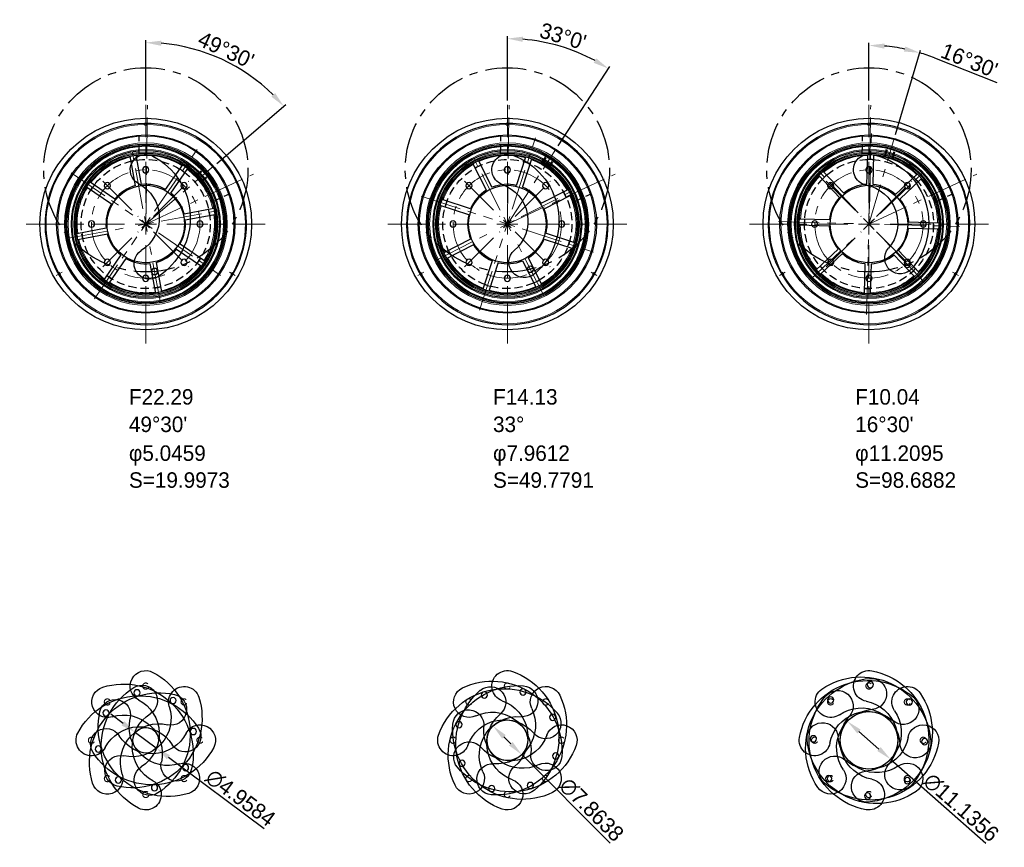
# Model space of a CAD drawing. Header units: millimetres. Extents: x -843 to 0, y -321 to 328.
# Tile 3 of 6: x -634 to -444, y -321 to -160. Entities that reach past the tile are written whole.
import ezdxf

# ---------------------------------------------------------------- set-up
doc = ezdxf.new("R2010")
doc.units = ezdxf.units.MM
doc.header["$LTSCALE"] = 0.25
doc.linetypes.add('CENTER', pattern=[50.8, 31.75, -6.35, 6.35, -6.35])
doc.linetypes.add('HIDDEN', pattern=[9.525, 6.35, -3.175])
for name, color, linetype, lineweight in [('01_中心線', 1, 'CENTER', 20), ('03_寸法・文字', 2, 'Continuous', 20), ('THV20-80-M6_絞りﾊﾞｰﾚﾙ', 7, 'Continuous', 30), ('THV20-80-M8_絞り菊座ﾘﾝｸﾞ', 30, 'Continuous', 30), ('画層1', 7, 'Continuous', 30), ('絞り羽根', 4, 'Continuous', 30)]:
    doc.layers.add(name, color=color, linetype=linetype, lineweight=lineweight)
doc.styles.add('VS Standard', font='txt', dxfattribs={"height": 3})
doc.dimstyles.new('VS Standard x1', dxfattribs={"dimtxt": 3, "dimasz": 3, "dimexe": 0.5, "dimexo": 0.8, "dimgap": 0.5, "dimtad": 3, "dimrnd": 0.0001, "dimzin": 9, "dimdsep": 46, "dimtxsty": 'VS Standard', "dimcen": 0, "dimaunit": 1, "dimadec": 0, "dimazin": 2, "dimtfac": 1, "dimtmove": 0, "dimatfit": 2, "dimfxl": 1, "dimtolj": 1, "dimtzin": 0, "dimarcsym": 0})

# ---------------------------------------------------------------- blocks, each defined once
blk = doc.blocks.new('*U354')
at = {"layer": '01_中心線', "color": 0}
for p, q in [((0, 4.1), (0, 23.12)), ((-23.12, 0), (-4.1, 0)), ((4.1, 0), (23.12, 0)), ((0, -23.12), (0, -4.1))]:
    blk.add_line(p, q, dxfattribs=at)
at = {"layer": '01_中心線', "color": 0, "linetype": 'Continuous'}
for p, q in [((0, -2.05), (0, 2.05)), ((-2.05, 0), (2.05, 0))]:
    blk.add_line(p, q, dxfattribs=at)
blk = doc.blocks.new('*U355')
at = {"layer": '01_中心線', "color": 0}
for p, q in [((0, 2.1), (0, 11.78)), ((-11.72, 0), (-2.1, 0)), ((2.1, 0), (11.72, 0)), ((0, -11.72), (0, -2.1))]:
    blk.add_line(p, q, dxfattribs=at)
at = {"layer": '01_中心線', "color": 0, "linetype": 'Continuous'}
for p, q in [((-1.05, 0), (1.05, 0)), ((0, -1.05), (0, 1.05))]:
    blk.add_line(p, q, dxfattribs=at)
blk = doc.blocks.new('*U356')
at = {"layer": 'THV20-80-M6_絞りﾊﾞｰﾚﾙ'}
blk.add_circle((0, 0), 0.6, dxfattribs=at)
blk = doc.blocks.new('*U357')
at = {"layer": 'THV20-80-M6_絞りﾊﾞｰﾚﾙ', "color": 0, "linetype": 'ByBlock', "lineweight": -2}
blk.add_blockref('*U356', (150, 310.5), dxfattribs=at)
for p, rotation in [((142.58, 307.42), 45.00000000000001), ((157.42, 307.42), 315), ((139.5, 300), 90), ((160.5, 300), 270), ((142.58, 292.58), 135), ((157.42, 292.58), 225), ((150, 289.5), 180)]:
    blk.add_blockref('*U356', p, dxfattribs=dict(at, rotation=rotation))
blk = doc.blocks.new('*U358')
at = {"layer": 'THV20-80-M6_絞りﾊﾞｰﾚﾙ'}
for p, q in [((-0.25, -0.15), (-0.25, 0.15)), ((0.25, -0.15), (0.25, 0.15)), ((0.25, -0.15), (-0.25, -0.15))]:
    blk.add_line(p, q, dxfattribs=at)
blk = doc.blocks.new('*U359')
at = {"layer": 'THV20-80-M6_絞りﾊﾞｰﾚﾙ', "color": 0, "linetype": 'ByBlock', "lineweight": -2}
blk.add_blockref('*U358', (150, 319.35), dxfattribs=at)
for p, rotation in [((133.24, 290.33), 120), ((166.76, 290.33), 240)]:
    blk.add_blockref('*U358', p, dxfattribs=dict(at, rotation=rotation))
blk = doc.blocks.new('*U360')
at = {"layer": '01_中心線', "color": 0}
blk.add_line((0.56, 0.32), (-0.56, -0.32), dxfattribs=at)
blk = doc.blocks.new('*U361')
at = {"layer": '01_中心線', "color": 0}
blk.add_line((-0.56, 0.32), (0.56, -0.32), dxfattribs=at)
blk = doc.blocks.new('*U362')
at = {"layer": 'THV20-80-M8_絞り菊座ﾘﾝｸﾞ'}
for p, q in [((-0.6, -2.91), (-0.6, 2.91)), ((0.6, -2.91), (0.6, 2.91))]:
    blk.add_line(p, q, dxfattribs=at)
blk.add_arc((0, -10.58), 12.5, 87.2487, 92.7513, dxfattribs=at)
blk = doc.blocks.new('*U363')
at = {"layer": 'THV20-80-M8_絞り菊座ﾘﾝｸﾞ', "color": 0, "linetype": 'ByBlock', "lineweight": -2}
blk.add_blockref('*U362', (-150, 310.58), dxfattribs=at)
for p, rotation in [((-157.48, 307.48), 45.00000000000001), ((-142.52, 307.48), 315.0000000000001), ((-160.58, 300), 90), ((-139.42, 300), 270.0000000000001), ((-157.48, 292.52), 135), ((-142.52, 292.52), 225), ((-150, 289.42), 180)]:
    blk.add_blockref('*U362', p, dxfattribs=dict(at, rotation=rotation))
blk = doc.blocks.new('*U364')
at = {"layer": '01_中心線', "color": 0}
for p, q in [((0, 3.01), (0, 17.55)), ((-17.55, 0), (-3.01, 0)), ((3.01, 0), (17.55, 0)), ((0, -17.55), (0, -3.01))]:
    blk.add_line(p, q, dxfattribs=at)
at = {"layer": '01_中心線', "color": 0, "linetype": 'Continuous'}
for p, q in [((-1.505, 0), (1.505, 0)), ((0, -1.505), (0, 1.505))]:
    blk.add_line(p, q, dxfattribs=at)
blk = doc.blocks.new('*U365')
at = {"layer": '01_中心線', "color": 0}
for p, q in [((0, 3.01), (0, 15.55)), ((-15.55, 0), (-3.01, 0)), ((3.01, 0), (15.71, 0)), ((0, -15.55), (0, -3.01))]:
    blk.add_line(p, q, dxfattribs=at)
at = {"layer": '01_中心線', "color": 0, "linetype": 'Continuous'}
for p, q in [((-1.5, 0), (1.5, 0)), ((0, -1.5), (0, 1.5))]:
    blk.add_line(p, q, dxfattribs=at)
blk = doc.blocks.new('*U152')
at = {"layer": '絞り羽根', "color": 3, "linetype": 'HIDDEN', "lineweight": 20}
blk.add_circle((0, 10.5), 0.6, dxfattribs=at)
at = {"layer": '絞り羽根', "color": 0}
blk.add_circle((-10.65, -6.15), 0.6, dxfattribs=at)
for centre, radius, start, end in [((0, 0), 13.5, 90, 210), ((0, 10.5), 3, 270, 90), ((0, 0), 7.5, 90, 210), ((-9.09, -5.25), 3, 210, 30)]:
    blk.add_arc(centre, radius, start, end, dxfattribs=at)
blk = doc.blocks.new('*U368')
at = {"layer": '絞り羽根', "xscale": -1}
blk.add_blockref('*U152', (-5.25, -2.625), dxfattribs=at)
blk = doc.blocks.new('*U369')
at = {"layer": '画層1', "color": 0, "linetype": 'ByBlock', "lineweight": -2}
blk.add_blockref('*U368', (-394.75, 2.625), dxfattribs=at)
blk = doc.blocks.new('*U366')
at = {"layer": '画層1'}
blk.add_blockref('*U369', (394.75, -2.625), dxfattribs=at)
blk = doc.blocks.new('*U367')
at = {"layer": '03_寸法・文字', "color": 0, "linetype": 'ByBlock', "lineweight": -2}
blk.add_blockref('*U366', (-394.75, 2.625), dxfattribs=at)
blk = doc.blocks.new('*U370')
at = {"layer": '01_中心線', "color": 0}
for p, q in [((0, 4.1), (0, 23.12)), ((-23.12, 0), (-4.1, 0)), ((4.1, 0), (23.12, 0)), ((0, -23.12), (0, -4.1))]:
    blk.add_line(p, q, dxfattribs=at)
at = {"layer": '01_中心線', "color": 0, "linetype": 'Continuous'}
for p, q in [((0, -2.05), (0, 2.05)), ((-2.05, 0), (2.05, 0))]:
    blk.add_line(p, q, dxfattribs=at)
blk = doc.blocks.new('*U371')
at = {"layer": '01_中心線', "color": 0}
for p, q in [((0, 2.1), (0, 11.78)), ((-11.72, 0), (-2.1, 0)), ((2.1, 0), (11.72, 0)), ((0, -11.72), (0, -2.1))]:
    blk.add_line(p, q, dxfattribs=at)
at = {"layer": '01_中心線', "color": 0, "linetype": 'Continuous'}
for p, q in [((-1.05, 0), (1.05, 0)), ((0, -1.05), (0, 1.05))]:
    blk.add_line(p, q, dxfattribs=at)
blk = doc.blocks.new('*U372')
at = {"layer": 'THV20-80-M6_絞りﾊﾞｰﾚﾙ'}
blk.add_circle((0, 0), 0.6, dxfattribs=at)
blk = doc.blocks.new('*U373')
at = {"layer": 'THV20-80-M6_絞りﾊﾞｰﾚﾙ', "color": 0, "linetype": 'ByBlock', "lineweight": -2}
blk.add_blockref('*U372', (150, 310.5), dxfattribs=at)
for p, rotation in [((142.58, 307.42), 45.00000000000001), ((157.42, 307.42), 315), ((139.5, 300), 90), ((160.5, 300), 270), ((142.58, 292.58), 135), ((157.42, 292.58), 225), ((150, 289.5), 180)]:
    blk.add_blockref('*U372', p, dxfattribs=dict(at, rotation=rotation))
blk = doc.blocks.new('*U374')
at = {"layer": 'THV20-80-M6_絞りﾊﾞｰﾚﾙ'}
for p, q in [((-0.25, -0.15), (-0.25, 0.15)), ((0.25, -0.15), (0.25, 0.15)), ((0.25, -0.15), (-0.25, -0.15))]:
    blk.add_line(p, q, dxfattribs=at)
blk = doc.blocks.new('*U375')
at = {"layer": 'THV20-80-M6_絞りﾊﾞｰﾚﾙ', "color": 0, "linetype": 'ByBlock', "lineweight": -2}
blk.add_blockref('*U374', (150, 319.35), dxfattribs=at)
for p, rotation in [((133.24, 290.33), 120), ((166.76, 290.33), 240)]:
    blk.add_blockref('*U374', p, dxfattribs=dict(at, rotation=rotation))
blk = doc.blocks.new('*U376')
at = {"layer": '01_中心線', "color": 0}
blk.add_line((0.56, 0.32), (-0.56, -0.32), dxfattribs=at)
blk = doc.blocks.new('*U377')
at = {"layer": '01_中心線', "color": 0}
blk.add_line((-0.56, 0.32), (0.56, -0.32), dxfattribs=at)
blk = doc.blocks.new('*U378')
at = {"layer": 'THV20-80-M8_絞り菊座ﾘﾝｸﾞ'}
for p, q in [((-0.6, -2.91), (-0.6, 2.91)), ((0.6, -2.91), (0.6, 2.91))]:
    blk.add_line(p, q, dxfattribs=at)
blk.add_arc((0, -10.58), 12.5, 87.2487, 92.7513, dxfattribs=at)
blk = doc.blocks.new('*U379')
at = {"layer": 'THV20-80-M8_絞り菊座ﾘﾝｸﾞ', "color": 0, "linetype": 'ByBlock', "lineweight": -2}
blk.add_blockref('*U378', (-150, 310.58), dxfattribs=at)
for p, rotation in [((-157.48, 307.48), 45.00000000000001), ((-142.52, 307.48), 315.0000000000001), ((-160.58, 300), 90), ((-139.42, 300), 270.0000000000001), ((-157.48, 292.52), 135), ((-142.52, 292.52), 225), ((-150, 289.42), 180)]:
    blk.add_blockref('*U378', p, dxfattribs=dict(at, rotation=rotation))
blk = doc.blocks.new('*U380')
at = {"layer": '01_中心線', "color": 0}
for p, q in [((0, 3.01), (0, 17.55)), ((-17.55, 0), (-3.01, 0)), ((3.01, 0), (17.55, 0)), ((0, -17.55), (0, -3.01))]:
    blk.add_line(p, q, dxfattribs=at)
at = {"layer": '01_中心線', "color": 0, "linetype": 'Continuous'}
for p, q in [((-1.505, 0), (1.505, 0)), ((0, -1.505), (0, 1.505))]:
    blk.add_line(p, q, dxfattribs=at)
blk = doc.blocks.new('*U381')
at = {"layer": '01_中心線', "color": 0}
for p, q in [((0, 3.01), (0, 15.55)), ((-15.55, 0), (-3.01, 0)), ((3.01, 0), (15.71, 0)), ((0, -15.55), (0, -3.01))]:
    blk.add_line(p, q, dxfattribs=at)
at = {"layer": '01_中心線', "color": 0, "linetype": 'Continuous'}
for p, q in [((-1.5, 0), (1.5, 0)), ((0, -1.5), (0, 1.5))]:
    blk.add_line(p, q, dxfattribs=at)
blk = doc.blocks.new('*U384')
at = {"layer": '絞り羽根', "xscale": -1}
blk.add_blockref('*U152', (-5.25, -2.625), dxfattribs=at)
blk = doc.blocks.new('*U385')
at = {"layer": '画層1', "color": 0, "linetype": 'ByBlock', "lineweight": -2}
blk.add_blockref('*U384', (-394.75, 2.625), dxfattribs=at)
blk = doc.blocks.new('*U382')
at = {"layer": '画層1'}
blk.add_blockref('*U385', (394.75, -2.625), dxfattribs=at)
blk = doc.blocks.new('*U383')
at = {"layer": '03_寸法・文字', "color": 0, "linetype": 'ByBlock', "lineweight": -2}
blk.add_blockref('*U382', (-394.75, 2.625), dxfattribs=at)
blk = doc.blocks.new('*U386')
at = {"layer": '01_中心線', "color": 0}
for p, q in [((0, 4.1), (0, 23.12)), ((-23.12, 0), (-4.1, 0)), ((4.1, 0), (23.12, 0)), ((0, -23.12), (0, -4.1))]:
    blk.add_line(p, q, dxfattribs=at)
at = {"layer": '01_中心線', "color": 0, "linetype": 'Continuous'}
for p, q in [((0, -2.05), (0, 2.05)), ((-2.05, 0), (2.05, 0))]:
    blk.add_line(p, q, dxfattribs=at)
blk = doc.blocks.new('*U387')
at = {"layer": '01_中心線', "color": 0}
for p, q in [((0, 2.1), (0, 11.78)), ((-11.72, 0), (-2.1, 0)), ((2.1, 0), (11.72, 0)), ((0, -11.72), (0, -2.1))]:
    blk.add_line(p, q, dxfattribs=at)
at = {"layer": '01_中心線', "color": 0, "linetype": 'Continuous'}
for p, q in [((-1.05, 0), (1.05, 0)), ((0, -1.05), (0, 1.05))]:
    blk.add_line(p, q, dxfattribs=at)
blk = doc.blocks.new('*U388')
at = {"layer": 'THV20-80-M6_絞りﾊﾞｰﾚﾙ'}
blk.add_circle((0, 0), 0.6, dxfattribs=at)
blk = doc.blocks.new('*U389')
at = {"layer": 'THV20-80-M6_絞りﾊﾞｰﾚﾙ', "color": 0, "linetype": 'ByBlock', "lineweight": -2}
blk.add_blockref('*U388', (150, 310.5), dxfattribs=at)
for p, rotation in [((142.58, 307.42), 45.00000000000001), ((157.42, 307.42), 315), ((139.5, 300), 90), ((160.5, 300), 270), ((142.58, 292.58), 135), ((157.42, 292.58), 225), ((150, 289.5), 180)]:
    blk.add_blockref('*U388', p, dxfattribs=dict(at, rotation=rotation))
blk = doc.blocks.new('*U390')
at = {"layer": 'THV20-80-M6_絞りﾊﾞｰﾚﾙ'}
for p, q in [((-0.25, -0.15), (-0.25, 0.15)), ((0.25, -0.15), (0.25, 0.15)), ((0.25, -0.15), (-0.25, -0.15))]:
    blk.add_line(p, q, dxfattribs=at)
blk = doc.blocks.new('*U391')
at = {"layer": 'THV20-80-M6_絞りﾊﾞｰﾚﾙ', "color": 0, "linetype": 'ByBlock', "lineweight": -2}
blk.add_blockref('*U390', (150, 319.35), dxfattribs=at)
for p, rotation in [((133.24, 290.33), 120), ((166.76, 290.33), 240)]:
    blk.add_blockref('*U390', p, dxfattribs=dict(at, rotation=rotation))
blk = doc.blocks.new('*U392')
at = {"layer": '01_中心線', "color": 0}
blk.add_line((0.56, 0.32), (-0.56, -0.32), dxfattribs=at)
blk = doc.blocks.new('*U393')
at = {"layer": '01_中心線', "color": 0}
blk.add_line((-0.56, 0.32), (0.56, -0.32), dxfattribs=at)
blk = doc.blocks.new('*U394')
at = {"layer": 'THV20-80-M8_絞り菊座ﾘﾝｸﾞ'}
for p, q in [((-0.6, -2.91), (-0.6, 2.91)), ((0.6, -2.91), (0.6, 2.91))]:
    blk.add_line(p, q, dxfattribs=at)
blk.add_arc((0, -10.58), 12.5, 87.2487, 92.7513, dxfattribs=at)
blk = doc.blocks.new('*U395')
at = {"layer": 'THV20-80-M8_絞り菊座ﾘﾝｸﾞ', "color": 0, "linetype": 'ByBlock', "lineweight": -2}
blk.add_blockref('*U394', (-150, 310.58), dxfattribs=at)
for p, rotation in [((-157.48, 307.48), 45.00000000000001), ((-142.52, 307.48), 315.0000000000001), ((-160.58, 300), 90), ((-139.42, 300), 270.0000000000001), ((-157.48, 292.52), 135), ((-142.52, 292.52), 225), ((-150, 289.42), 180)]:
    blk.add_blockref('*U394', p, dxfattribs=dict(at, rotation=rotation))
blk = doc.blocks.new('*U396')
at = {"layer": '01_中心線', "color": 0}
for p, q in [((0, 3.01), (0, 17.55)), ((-17.55, 0), (-3.01, 0)), ((3.01, 0), (17.55, 0)), ((0, -17.55), (0, -3.01))]:
    blk.add_line(p, q, dxfattribs=at)
at = {"layer": '01_中心線', "color": 0, "linetype": 'Continuous'}
for p, q in [((-1.505, 0), (1.505, 0)), ((0, -1.505), (0, 1.505))]:
    blk.add_line(p, q, dxfattribs=at)
blk = doc.blocks.new('*U397')
at = {"layer": '01_中心線', "color": 0}
for p, q in [((0, 3.01), (0, 15.55)), ((-15.55, 0), (-3.01, 0)), ((3.01, 0), (15.71, 0)), ((0, -15.55), (0, -3.01))]:
    blk.add_line(p, q, dxfattribs=at)
at = {"layer": '01_中心線', "color": 0, "linetype": 'Continuous'}
for p, q in [((-1.5, 0), (1.5, 0)), ((0, -1.5), (0, 1.5))]:
    blk.add_line(p, q, dxfattribs=at)
blk = doc.blocks.new('*U400')
at = {"layer": '絞り羽根', "xscale": -1}
blk.add_blockref('*U152', (-5.25, -2.625), dxfattribs=at)
blk = doc.blocks.new('*U401')
at = {"layer": '画層1', "color": 0, "linetype": 'ByBlock', "lineweight": -2}
blk.add_blockref('*U400', (-394.75, 2.625), dxfattribs=at)
blk = doc.blocks.new('*U398')
at = {"layer": '画層1'}
blk.add_blockref('*U401', (394.75, -2.625), dxfattribs=at)
blk = doc.blocks.new('*U399')
at = {"layer": '03_寸法・文字', "color": 0, "linetype": 'ByBlock', "lineweight": -2}
blk.add_blockref('*U398', (-394.75, 2.625), dxfattribs=at)
blk = doc.blocks.new('*U438')
at = {"layer": '絞り羽根', "xscale": -1}
blk.add_blockref('*U152', (-5.25, -2.625), dxfattribs=at)
blk = doc.blocks.new('*U439')
at = {"layer": '画層1', "color": 0, "linetype": 'ByBlock', "lineweight": -2}
blk.add_blockref('*U438', (-394.75, 2.625), dxfattribs=at)
blk = doc.blocks.new('*U437')
at = {"layer": '画層1'}
blk.add_blockref('*U439', (394.75, -2.625), dxfattribs=at)
blk = doc.blocks.new('*U436')
at = {"layer": '03_寸法・文字', "color": 0, "linetype": 'ByBlock', "lineweight": -2}
blk.add_blockref('*U437', (-394.75, 2.625), dxfattribs=at)
blk = doc.blocks.new('*U434')
at = {"layer": '03_寸法・文字', "rotation": 349.4416330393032}
blk.add_blockref('*U436', (387.59, -74.91), dxfattribs=at)
blk = doc.blocks.new('*U435')
at = {"layer": '絞り羽根', "color": 0, "linetype": 'ByBlock', "lineweight": -2}
for p, rotation in [((-468.64, -296.1), 44.99999999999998), ((-473.9, -298.64), 134.9999999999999), ((-466.1, -301.36), 315), ((-471.8, -296.28), 89.99999999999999), ((-471.36, -303.9), 225), ((-473.72, -301.8), 180), ((-468.2, -303.72), 269.9999999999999)]:
    blk.add_blockref('*U434', p, dxfattribs=dict(at, rotation=rotation))
blk.add_blockref('*U434', (-466.28, -298.2), dxfattribs=at)
blk = doc.blocks.new('*U444')
at = {"layer": '絞り羽根', "xscale": -1}
blk.add_blockref('*U152', (-5.25, -2.625), dxfattribs=at)
blk = doc.blocks.new('*U445')
at = {"layer": '画層1', "color": 0, "linetype": 'ByBlock', "lineweight": -2}
blk.add_blockref('*U444', (-394.75, 2.625), dxfattribs=at)
blk = doc.blocks.new('*U442')
at = {"layer": '画層1'}
blk.add_blockref('*U445', (394.75, -2.625), dxfattribs=at)
blk = doc.blocks.new('*U443')
at = {"layer": '03_寸法・文字', "color": 0, "linetype": 'ByBlock', "lineweight": -2}
blk.add_blockref('*U442', (-394.75, 2.625), dxfattribs=at)
blk = doc.blocks.new('*U440')
at = {"layer": '03_寸法・文字', "rotation": 340.4347537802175}
blk.add_blockref('*U443', (371.08, -134.67), dxfattribs=at)
blk = doc.blocks.new('*U441')
at = {"layer": '絞り羽根', "color": 0, "linetype": 'ByBlock', "lineweight": -2}
for p, rotation in [((-539.3, -297.43), 45), ((-542.57, -299.3), 135), ((-537.43, -300.7), 314.9999999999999), ((-540.7, -302.57), 225), ((-541.32, -297.69), 90.00000000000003), ((-542.31, -301.32), 180), ((-538.68, -302.31), 270)]:
    blk.add_blockref('*U440', p, dxfattribs=dict(at, rotation=rotation))
blk.add_blockref('*U440', (-537.69, -298.68), dxfattribs=at)
blk = doc.blocks.new('*U450')
at = {"layer": '絞り羽根', "xscale": -1}
blk.add_blockref('*U152', (-5.25, -2.625), dxfattribs=at)
blk = doc.blocks.new('*U451')
at = {"layer": '画層1', "color": 0, "linetype": 'ByBlock', "lineweight": -2}
blk.add_blockref('*U450', (-394.75, 2.625), dxfattribs=at)
blk = doc.blocks.new('*U448')
at = {"layer": '画層1'}
blk.add_blockref('*U451', (394.75, -2.625), dxfattribs=at)
blk = doc.blocks.new('*U449')
at = {"layer": '03_寸法・文字', "color": 0, "linetype": 'ByBlock', "lineweight": -2}
blk.add_blockref('*U448', (-394.75, 2.625), dxfattribs=at)
blk = doc.blocks.new('*U446')
at = {"layer": '03_寸法・文字', "rotation": 332.334922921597}
blk.add_blockref('*U449', (348.4, -185.61), dxfattribs=at)
blk = doc.blocks.new('*U447')
at = {"layer": '絞り羽根', "color": 0, "linetype": 'ByBlock', "lineweight": -2}
for p, rotation in [((-611.47, -300.07), 135), ((-610.07, -298.53), 45.00000000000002), ((-608.53, -299.93), 315), ((-609.93, -301.47), 225), ((-611.09, -299.01), 90.00000000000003), ((-610.99, -301.09), 180), ((-608.91, -300.99), 270)]:
    blk.add_blockref('*U446', p, dxfattribs=dict(at, rotation=rotation))
blk.add_blockref('*U446', (-609.01, -298.91), dxfattribs=at)
blk = doc.blocks.new('*D458')
at = {"layer": '03_寸法・文字', "color": 0, "lineweight": -2}
for p, q in [((-470, -176.08), (-470, -164.9)), ((-464.87, -182.68), (-460.03, -166.35)), ((-457.34, -167.8), (-445.24, -172.56))]:
    blk.add_line(p, q, dxfattribs=at)
for start, end in [(78.4695, 85.0305), (68.5305, 73.5)]:
    blk.add_arc((-470, -200), 34.6, start, end, dxfattribs=at)
at = {"layer": '03_寸法・文字', "color": 0}
for points in [[(-467.02, -166.03), (-466.98, -165.03), (-470, -165.4)], [(-462.96, -165.61), (-463.21, -166.58), (-460.17, -166.83)]]:
    blk.add_solid(points, dxfattribs=at)
at = {"layer": 'Defpoints', "color": 0}
for p in [(-466.68, -165.56), (-470, -176.88), (-465.1, -183.45), (-470, -195.9), (-470, -200)]:
    blk.add_point(p, dxfattribs=at)
at = {"layer": '03_寸法・文字', "color": 0, "insert": (-450.56, -168.32), "char_height": 3, "attachment_point": 5, "rotation": 338.5305, "style": 'VS Standard'}
blk.add_mtext("\\A1;16°30'", dxfattribs=at)
blk = doc.blocks.new('*D459')
at = {"layer": '03_寸法・文字', "color": 0, "lineweight": -2}
for p, q in [((-540, -176.08), (-540, -163.58)), ((-530.16, -184.85), (-520.17, -169.46))]:
    blk.add_line(p, q, dxfattribs=at)
blk.add_arc((-540, -200), 35.92, 61.7873, 85.2127, dxfattribs=at)
at = {"layer": '03_寸法・文字', "color": 0}
for points in [[(-537.02, -164.71), (-536.98, -163.71), (-540, -164.08)], [(-522.77, -167.92), (-523.28, -168.78), (-520.44, -169.88)]]:
    blk.add_solid(points, dxfattribs=at)
at = {"layer": 'Defpoints', "color": 0}
for p in [(-526.55, -166.7), (-540, -176.88), (-530.6, -185.52), (-540, -195.9), (-540, -200)]:
    blk.add_point(p, dxfattribs=at)
at = {"layer": '03_寸法・文字', "color": 0, "insert": (-529.23, -163.65), "char_height": 3, "attachment_point": 5, "rotation": 343.5, "style": 'VS Standard'}
blk.add_mtext("\\A1;33°0'", dxfattribs=at)
blk = doc.blocks.new('*D460')
at = {"layer": '03_寸法・文字', "color": 0, "lineweight": -2}
for p, q in [((-610, -176.08), (-610, -164.36)), ((-596.26, -188.27), (-582.9, -176.85))]:
    blk.add_line(p, q, dxfattribs=at)
blk.add_arc((-610, -200), 35.14, 45.3925, 85.1075, dxfattribs=at)
at = {"layer": '03_寸法・文字', "color": 0}
for points in [[(-607.02, -165.48), (-606.98, -164.48), (-610, -164.86)], [(-584.95, -174.64), (-585.69, -175.32), (-583.28, -177.18)]]:
    blk.add_solid(points, dxfattribs=at)
at = {"layer": 'Defpoints', "color": 0}
for p in [(-590.86, -170.53), (-610, -176.88), (-596.87, -188.79), (-610, -195.9), (-610, -200)]:
    blk.add_point(p, dxfattribs=at)
at = {"layer": '03_寸法・文字', "color": 0, "insert": (-594.45, -166.27), "char_height": 3, "attachment_point": 5, "rotation": 335.25, "style": 'VS Standard'}
blk.add_mtext("\\A1;49°30'", dxfattribs=at)
blk = doc.blocks.new('*D462')
at = {"layer": '03_寸法・文字', "color": 0, "lineweight": -2}
for p, q in [((-471.93, -298.3), (-468.07, -301.7)), ((-465.82, -303.68), (-447.38, -319.92))]:
    blk.add_line(p, q, dxfattribs=at)
at = {"layer": '03_寸法・文字', "color": 0}
for points in [[(-471.6, -297.93), (-472.26, -298.68), (-474.18, -296.32)], [(-467.74, -301.32), (-468.4, -302.07), (-465.82, -303.68)]]:
    blk.add_solid(points, dxfattribs=at)
at = {"layer": 'Defpoints', "color": 0}
for p in [(-474.18, -296.32), (-465.82, -303.68)]:
    blk.add_point(p, dxfattribs=at)
at = {"layer": '03_寸法・文字', "color": 0, "insert": (-452.18, -313.03), "char_height": 3, "attachment_point": 5, "rotation": 318.6343, "style": 'VS Standard'}
blk.add_mtext('\\A1;∅11.1356', dxfattribs=at)
blk = doc.blocks.new('*D463')
at = {"layer": '03_寸法・文字', "color": 0, "lineweight": -2}
for p, q in [((-540.66, -299.34), (-539.34, -300.66)), ((-537.22, -302.78), (-520.07, -319.95))]:
    blk.add_line(p, q, dxfattribs=at)
at = {"layer": '03_寸法・文字', "color": 0}
for points in [[(-540.31, -298.99), (-541.01, -299.69), (-542.78, -297.22)], [(-538.99, -300.31), (-539.69, -301.01), (-537.22, -302.78)]]:
    blk.add_solid(points, dxfattribs=at)
at = {"layer": 'Defpoints', "color": 0}
for p in [(-542.78, -297.22), (-537.22, -302.78)]:
    blk.add_point(p, dxfattribs=at)
at = {"layer": '03_寸法・文字', "color": 0, "insert": (-523.73, -313.45), "char_height": 3, "attachment_point": 5, "rotation": 314.9798, "style": 'VS Standard'}
blk.add_mtext('\\A1;∅7.8638', dxfattribs=at)
blk = doc.blocks.new('*D464')
at = {"layer": '03_寸法・文字', "color": 0, "lineweight": -2}
for p, q in [((-614.39, -296.72), (-616.79, -294.93)), ((-611.99, -298.52), (-608.01, -301.48)), ((-605.61, -303.28), (-587.1, -317.1))]:
    blk.add_line(p, q, dxfattribs=at)
at = {"layer": '03_寸法・文字', "color": 0}
for points in [[(-614.09, -296.32), (-614.69, -297.12), (-611.99, -298.52)], [(-605.31, -302.88), (-605.91, -303.68), (-608.01, -301.48)]]:
    blk.add_solid(points, dxfattribs=at)
at = {"layer": 'Defpoints', "color": 0}
for p in [(-611.99, -298.52), (-608.01, -301.48)]:
    blk.add_point(p, dxfattribs=at)
at = {"layer": '03_寸法・文字', "color": 0, "insert": (-591.68, -311.18), "char_height": 3, "attachment_point": 5, "rotation": 323.2558, "style": 'VS Standard'}
blk.add_mtext('\\A1;∅4.9584', dxfattribs=at)

msp = doc.modelspace()

# ---------------------------------------------------------------- linework, layer by layer
at = {"layer": '01_中心線'}
for p, q in [((-610, -200), (-609.6655, -177.00243)), ((-540, -200), (-539.6655, -177.00243)), ((-470, -200), (-469.6655, -177.00243)), ((-470, -200), (-465.09678, -183.44702)), ((-540, -200), (-530.5974, -185.52127)), ((-610, -200), (-596.87242, -188.78799)), ((-610, -200), (-589.12675, -190.34043)), ((-540, -200), (-519.12675, -190.34043)), ((-470, -200), (-449.12675, -190.34043))]:
    msp.add_line(p, q, dxfattribs=at)
for centre in [(-610, -200), (-540, -200), (-470, -200)]:
    msp.add_circle(centre, 10.5, dxfattribs=at)
at = {"layer": 'THV20-80-M6_絞りﾊﾞｰﾚﾙ', "color": 3, "linetype": 'HIDDEN'}
for p, q in [((-611.30106, -186.31169), (-611.24992, -182.79534)), ((-541.30106, -186.31169), (-541.24992, -182.79534)), ((-471.30106, -186.31169), (-471.24992, -182.79534)), ((-596.96593, -195.62102), (-593.77439, -194.14407)), ((-526.96593, -195.62102), (-523.77439, -194.14407)), ((-456.96593, -195.62102), (-453.77439, -194.14407))]:
    msp.add_line(p, q, dxfattribs=at)
at = {"layer": 'THV20-80-M6_絞りﾊﾞｰﾚﾙ'}
for centre, radius in [((-610, -200), 20.5), ((-540, -200), 20.5), ((-470, -200), 20.5), ((-610, -200), 17.25), ((-540, -200), 17.25), ((-470, -200), 17.25), ((-610, -200), 15.5), ((-610, -200), 15.25), ((-540, -200), 15.5), ((-540, -200), 15.25), ((-470, -200), 15.5), ((-470, -200), 15.25), ((-610, -200), 14.25), ((-610, -200), 13.75), ((-540, -200), 14.25), ((-540, -200), 13.75), ((-470, -200), 14.25), ((-470, -200), 13.75), ((-610, -200), 7.5), ((-540, -200), 7.5), ((-470, -200), 7.5)]:
    msp.add_circle(centre, radius, dxfattribs=at)
at = {"layer": 'THV20-80-M6_絞りﾊﾞｰﾚﾙ', "lineweight": 9}
for centre, radius in [((-610, -200), 17.05), ((-540, -200), 17.05), ((-470, -200), 17.05), ((-610, -200), 15.45), ((-540, -200), 15.45), ((-470, -200), 15.45), ((-610, -200), 14.45), ((-610, -200), 13.95), ((-540, -200), 14.45), ((-540, -200), 13.95), ((-470, -200), 14.45), ((-470, -200), 13.95)]:
    msp.add_circle(centre, radius, dxfattribs=at)
at = {"layer": 'THV20-80-M6_絞りﾊﾞｰﾚﾙ', "lineweight": 20}
for centre in [(-610, -200), (-540, -200), (-470, -200)]:
    msp.add_circle(centre, 15.75, dxfattribs=at)
at = {"layer": 'THV20-80-M6_絞りﾊﾞｰﾚﾙ'}
for centre, start, end in [((-610, -200), 90.7345814, 210.7345814), ((-610, -200), 330.7345814, 90.7345814), ((-540, -200), 90.7345814, 210.7345814), ((-540, -200), 330.7345814, 90.7345814), ((-470, -200), 90.7345814, 210.7345814), ((-470, -200), 330.7345814, 90.7345814), ((-610, -200), 210.7345814, 330.7345814), ((-540, -200), 210.7345814, 330.7345814), ((-470, -200), 210.7345814, 330.7345814)]:
    msp.add_arc(centre, 19.5, start, end, dxfattribs=at)
at = {"layer": 'THV20-80-M6_絞りﾊﾞｰﾚﾙ', "lineweight": 9}
for centre, start, end in [((-610, -200), 90.7421941, 209.2578059), ((-610, -200), 330.7421941, 89.2578059), ((-540, -200), 90.7421941, 209.2578059), ((-540, -200), 330.7421941, 89.2578059), ((-470, -200), 90.7421941, 209.2578059), ((-470, -200), 330.7421941, 89.2578059), ((-610, -200), 210.7421941, 329.2578059), ((-540, -200), 210.7421941, 329.2578059), ((-470, -200), 210.7421941, 329.2578059)]:
    msp.add_arc(centre, 19.3, start, end, dxfattribs=at)
at = {"layer": 'THV20-80-M8_絞り菊座ﾘﾝｸﾞ', "color": 3, "linetype": 'HIDDEN'}
for p, q in [((-533.48398, -188.40554), (-532.42004, -186.76721)), ((-467.04531, -187.03235), (-466.4905, -185.15932)), ((-466.87467, -187.07242), (-466.32059, -185.20053)), ((-465.58026, -187.45584), (-465.02544, -185.58417)), ((-465.41532, -187.51518), (-464.8605, -185.64214)), ((-533.33174, -188.49242), (-532.26883, -186.85498)), ((-532.19953, -189.22769), (-531.13598, -187.59067)), ((-532.05824, -189.33143), (-530.9943, -187.6931)), ((-600.45931, -190.73365), (-598.97387, -189.46497)), ((-600.33801, -190.8602), (-598.85382, -189.59207)), ((-599.46126, -191.88675), (-597.97656, -190.6192)), ((-599.35524, -192.02634), (-597.86981, -190.75766))]:
    msp.add_line(p, q, dxfattribs=at)
at = {"layer": 'THV20-80-M8_絞り菊座ﾘﾝｸﾞ'}
for centre, radius in [((-610, -200), 15.25), ((-540, -200), 15.25), ((-470, -200), 15.25), ((-610, -200), 13.5), ((-540, -200), 13.5), ((-470, -200), 13.5)]:
    msp.add_circle(centre, radius, dxfattribs=at)
at = {"layer": 'THV20-80-M8_絞り菊座ﾘﾝｸﾞ', "lineweight": 9}
for centre in [(-610, -200), (-540, -200), (-470, -200)]:
    msp.add_circle(centre, 15.05, dxfattribs=at)
at = {"layer": 'THV20-80-M8_絞り菊座ﾘﾝｸﾞ', "color": 3, "linetype": 'HIDDEN'}
for centre in [(-610, -200), (-540, -200), (-470, -200)]:
    msp.add_circle(centre, 12.5, dxfattribs=at)
at = {"layer": 'THV20-80-M8_絞り菊座ﾘﾝｸﾞ', "lineweight": 9}
for centre, start, end in [((-610, -200), 58.0856496, 97.9143504), ((-540, -200), 74.5856496, 114.4143504), ((-470, -200), 91.0856496, 130.9143504), ((-470, -200), 46.0856496, 85.9143504), ((-610, -200), 103.0856496, 142.9143504), ((-540, -200), 119.5856496, 159.4143504), ((-540, -200), 29.5856496, 69.4143504), ((-610, -200), 13.0856496, 52.9143504), ((-470, -200), 136.0856496, 175.9143504), ((-470, -200), 1.0856496, 40.9143504), ((-610, -200), 148.0856496, 187.9143504), ((-540, -200), 344.5856496, 24.4143504), ((-610, -200), 328.0856496, 7.9143504), ((-540, -200), 164.5856496, 204.4143504), ((-470, -200), 181.0856496, 220.9143504), ((-470, -200), 316.0856496, 355.9143504), ((-610, -200), 193.0856496, 232.9143504), ((-540, -200), 299.5856496, 339.4143504), ((-540, -200), 209.5856496, 249.4143504), ((-610, -200), 283.0856496, 322.9143504), ((-470, -200), 226.0856496, 265.9143504), ((-610, -200), 238.0856496, 277.9143504), ((-470, -200), 271.0856496, 310.9143504), ((-540, -200), 254.5856496, 294.4143504)]:
    msp.add_arc(centre, 13.3, start, end, dxfattribs=at)
at = {"layer": 'THV20-80-M8_絞り菊座ﾘﾝｸﾞ'}
for centre, start, end in [((-610, -200), 59.9691367, 96.0308633), ((-540, -200), 76.4691367, 112.5308633), ((-470, -200), 92.9691367, 129.0308633), ((-470, -200), 47.9691367, 84.0308633), ((-610, -200), 104.9691367, 141.0308633), ((-610, -200), 14.9691367, 51.0308633), ((-540, -200), 121.4691367, 157.5308633), ((-540, -200), 31.4691367, 67.5308633), ((-610, -200), 149.9691367, 186.0308633), ((-470, -200), 137.9691367, 174.0308633), ((-470, -200), 2.9691367, 39.0308633), ((-540, -200), 166.4691367, 202.5308633), ((-540, -200), 346.4691367, 22.5308633), ((-610, -200), 329.9691367, 6.0308633), ((-610, -200), 194.9691367, 231.0308633), ((-470, -200), 182.9691367, 219.0308633), ((-470, -200), 317.9691367, 354.0308633), ((-540, -200), 301.4691367, 337.5308633), ((-610, -200), 284.9691367, 321.0308633), ((-540, -200), 211.4691367, 247.5308633), ((-470, -200), 227.9691367, 264.0308633), ((-610, -200), 239.9691367, 276.0308633), ((-540, -200), 256.4691367, 292.5308633), ((-470, -200), 272.9691367, 309.0308633)]:
    msp.add_arc(centre, 7.7, start, end, dxfattribs=at)
at = {"layer": '絞り羽根', "color": 7, "linetype": 'CENTER'}
for centre in [(-610, -189.5), (-540, -189.5), (-470, -189.5)]:
    msp.add_circle(centre, 19.76588, dxfattribs=at)
at = {"layer": '絞り羽根', "color": 1}
for centre, radius in [((-470, -300), 5.56781), ((-540, -300), 3.93188), ((-610, -300), 2.47922)]:
    msp.add_circle(centre, radius, dxfattribs=at)

# ---------------------------------------------------------------- block references
at = {"layer": '01_中心線'}
for name, p, rotation in [('*U396', (-610, -200), 325.4999999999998), ('*U380', (-540, -200), 341.9999999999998), ('*U381', (-540, -200), 26.99999999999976), ('*U365', (-470, -200), 43.49999999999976), ('*U397', (-610, -200), 10.49999999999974), ('*U364', (-470, -200), 358.5000000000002), ('*U387', (-610, -200), 315), ('*U371', (-540, -200), 315), ('*U355', (-470, -200), 315)]:
    msp.add_blockref(name, p, dxfattribs=dict(at, rotation=rotation))
for name, p in [('*U386', (-610, -200)), ('*U370', (-540, -200)), ('*U354', (-470, -200)), ('*U392', (-626.7569, -209.6746)), ('*U393', (-593.2431, -209.6746)), ('*U376', (-556.7569, -209.6746)), ('*U377', (-523.2431, -209.6746)), ('*U360', (-486.7569, -209.6746)), ('*U361', (-453.2431, -209.6746))]:
    msp.add_blockref(name, p, dxfattribs=at)
at = {"layer": '03_寸法・文字'}
for name, p, rotation in [('*U399', (-260.60446, -384.52052), 332.334922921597), ('*U383', (-166.61194, -333.34577), 340.4347537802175), ('*U367', (-78.69649, -273.11705), 349.4416330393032)]:
    msp.add_blockref(name, p, dxfattribs=dict(at, rotation=rotation))
at = {"layer": 'THV20-80-M6_絞りﾊﾞｰﾚﾙ', "xscale": -1}
for name, p in [('*U391', (-460, -500)), ('*U375', (-390, -500)), ('*U359', (-320, -500)), ('*U389', (-460, -500)), ('*U373', (-390, -500)), ('*U357', (-320, -500))]:
    msp.add_blockref(name, p, dxfattribs=at)
at = {"layer": 'THV20-80-M8_絞り菊座ﾘﾝｸﾞ'}
for name, p, rotation in [('*U395', (-656.30294, -532.19879), 325.4999999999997), ('*U379', (-490.04662, -531.6695), 341.9999999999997), ('*U363', (-327.90449, -503.82374), 358.4999999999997)]:
    msp.add_blockref(name, p, dxfattribs=dict(at, rotation=rotation))
at = {"layer": '絞り羽根'}
for name in ['*U441', '*U447', '*U435']:
    msp.add_blockref(name, (0, 0), dxfattribs=at)

# ---------------------------------------------------------------- texts
at = {"layer": '03_寸法・文字', "char_height": 3, "attachment_point": 1, "style": 'VS Standard'}
for s, insert in [('F22.29', (-613.25579, -231.97922)), ('F14.13', (-542.7767, -231.97922)), ('F10.04', (-472.65942, -231.97922)), ("49°30'", (-613.25579, -237.29678)), ('33°', (-542.7767, -237.29678)), ("16°30'", (-472.65942, -237.29678)), ('φ5.0459', (-613.25579, -242.8804)), ('φ7.9612', (-542.7767, -242.8804)), ('φ11.2095', (-472.65942, -242.8804)), ('S=19.9973', (-613.25579, -248.09162)), ('S=49.7791', (-542.7767, -248.09162)), ('S=98.6882', (-472.65942, -248.09162))]:
    msp.add_mtext(s, dxfattribs=dict(at, insert=insert))

# ---------------------------------------------------------------- dimensions: what is measured, and where the dimension line sits
at = {"layer": '03_寸法・文字'}
for base, line1, line2, picture, middle in [((-526.54588, -166.69989), ((-540, -200), (-530.5974, -185.52127)), ((-540, -195.9), (-540, -176.88)), '*D459', (-529.23147, -163.64604)), ((-590.85935, -170.52598), ((-610, -200), (-596.87242, -188.78799)), ((-610, -195.9), (-610, -176.88)), '*D460', (-594.44941, -166.26816)), ((-466.68382, -165.5602), ((-470, -195.9), (-470, -176.88)), ((-470, -200), (-465.09678, -183.44702)), '*D458', (-450.55552, -168.31948))]:
    dim = msp.add_angular_dim_2l(base=base, line1=line1, line2=line2, dimstyle='VS Standard x1', override={"dimadec": 2}, dxfattribs=at)
    dim.commit()
    dim.dimension.update_dxf_attribs({"geometry": picture, "text_midpoint": middle})
for p1, p2, picture, middle in [((-611.98663, -298.51682), (-608.01337, -301.48318), '*D464', (-592.87811, -312.78284)), ((-542.779279, -297.218766), (-537.220721, -302.781234), '*D463', (-525.145755, -314.864697)), ((-474.17868, -296.32044), (-465.82132, -303.67956), '*D462', (-453.5006, -314.52863))]:
    dim = msp.add_diameter_dim_2p(p1=p1, p2=p2, dimstyle='VS Standard x1', override={"dimdec": 4}, dxfattribs=at)
    dim.commit()
    dim.dimension.update_dxf_attribs({"geometry": picture, "text_midpoint": middle, "dimtype": 163})

doc.saveas('drawing.dxf')
